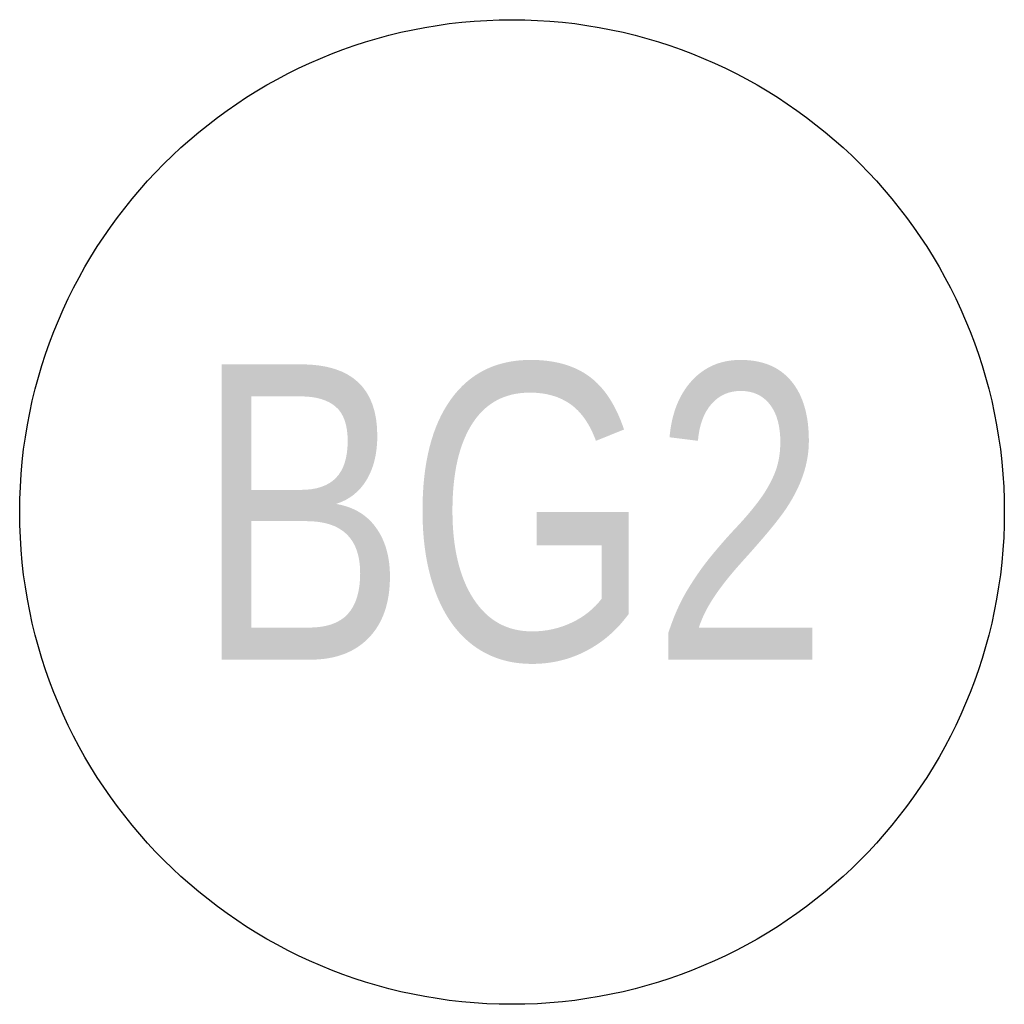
# Model space of a CAD drawing. Header units: centimetres. Extents: x 42630 to 130002, y 15 to 29179.
# Tile 5 of 175: x 49804 to 49854, y 4376 to 4426. Entities that reach past the tile are written whole.
import ezdxf
from ezdxf.enums import TextEntityAlignment as Align

# ---------------------------------------------------------------- set-up
doc = ezdxf.new("R2010")
doc.units = ezdxf.units.CM
doc.header["$LTSCALE"] = 0.01
doc.linetypes.add('Ciągłe', pattern=[0])
doc.layers.get('0').update_dxf_attribs({"color": 253})
doc.layers.add('CKOTOCZKI', color=253, linetype='Continuous')
doc.layers.add('CKOTOCZKI_OPIS', color=253, linetype='Ciągłe')
doc.styles.get("Standard").update_dxf_attribs({"font": 'ic-simplex.shx', "width": 0.8})

# ---------------------------------------------------------------- blocks, each defined once
blk = doc.blocks.new('CK_BUBBLE_1_0_0')
at = {"color": 0, "linetype": 'ByBlock', "lineweight": -2, "ltscale": 2}
blk.add_circle((0, 0), 1, dxfattribs=at)
at = {"color": 0, "linetype": 'ByBlock', "lineweight": -2, "ltscale": 2, "width": 0.8}
blk.add_attdef('NUM1', text='', height=15, rotation=90, dxfattribs=at).set_placement((6915.9905, -4954.5235), align=Align.MIDDLE_CENTER)

msp = doc.modelspace()

# ---------------------------------------------------------------- block references
at = {"layer": 'CKOTOCZKI', "ltscale": 2}
ref = msp.add_blockref('CK_BUBBLE_1_0_0', (49829.127, 4400.811), dxfattribs=dict(at, xscale=25, yscale=25, zscale=25, rotation=360))
ref.add_attrib('NUM1', 'BG2', dxfattribs={"layer": 'CKOTOCZKI_OPIS', "ltscale": 2, "height": 15, "width": 0.8}).set_placement((49829.127, 4400.811), align=Align.MIDDLE_CENTER)

doc.saveas('drawing.dxf')
